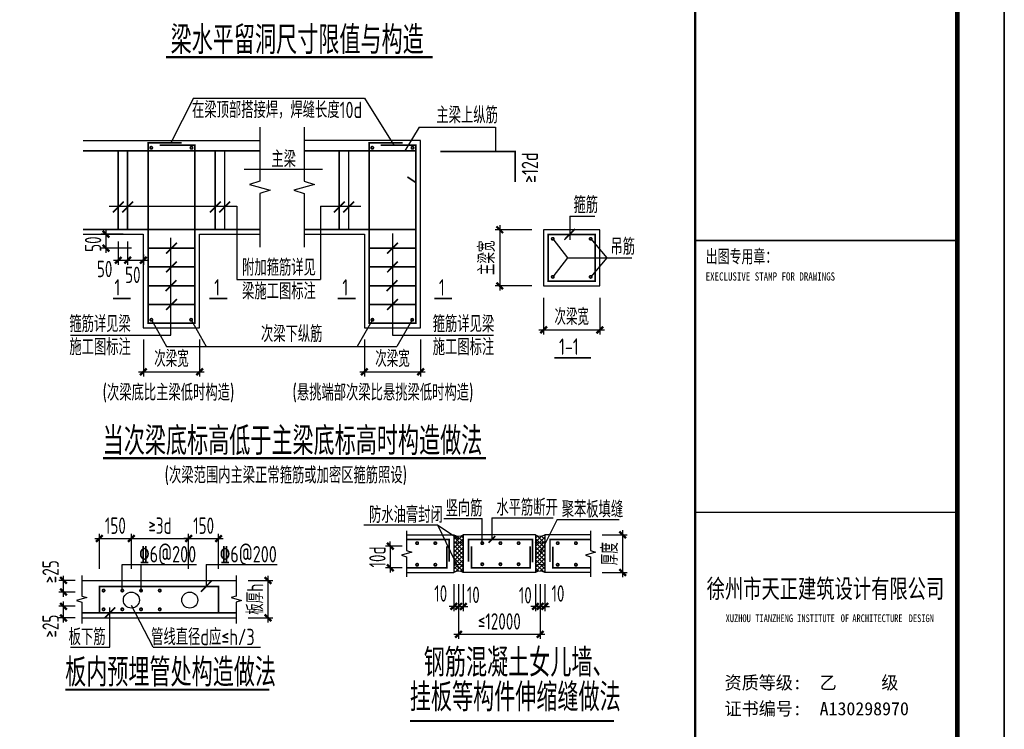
# Model space of a CAD drawing. Extents: x -302077 to 107904, y -9283 to 295706.
# Tile 48 of 256: x -188020 to -167008, y 69285 to 84425. Entities that reach past the tile are written whole.
import ezdxf
from ezdxf.enums import TextEntityAlignment as Align

# ---------------------------------------------------------------- set-up
doc = ezdxf.new("R2010")
doc.units = 0
doc.header["$LTSCALE"] = 500
doc.header["$MEASUREMENT"] = 0
doc.layers.get('0').update_dxf_attribs({"linetype": 'CONTINUOUS'})
doc.layers.get('Defpoints').update_dxf_attribs({"linetype": 'CONTINUOUS'})
doc.layers.add('DIM', color=3, linetype='CONTINUOUS', lineweight=0)
for name, color, linetype in [('PUB_TITLE', 4, 'CONTINUOUS'), ('SHEET_TEXT', 3, 'CONTINUOUS'), ('TEXT', 7, 'CONTINUOUS'), ('TK', 7, 'CONTINUOUS'), ('WY-0-文字', 7, 'CONTINUOUS'), ('WY-0-钢筋', 1, 'CONTINUOUS'), ('wy-6大样-填充', 8, 'CONTINUOUS'), ('WY-6大样-轮廓线', 111, 'CONTINUOUS')]:
    doc.layers.add(name, color=color, linetype=linetype)
doc.styles.add('-宋体', font='txt', dxfattribs={"width": 0.8})
doc.styles.add('ASHADE', font='tssdeng.shx', dxfattribs={"width": 0.9, "height": 0.2, "bigfont": 'hztxt.shx'})
doc.styles.add('TKHZ1', font='txt', dxfattribs={"width": 0.8})
doc.styles.add('TSSD_Dimension', font='tssdeng.shx', dxfattribs={"width": 0.7, "bigfont": 'hztxt.shx'})
doc.styles.add('TSSD_Norm', font='tssdeng.shx', dxfattribs={"bigfont": 'hztxt.shx'})
doc.styles.add('黑体', font='simhei.ttf', dxfattribs={"width": 0.7, "height": 300})
doc.dimstyles.new('TSSD_100_100', dxfattribs={"dimtxt": 350, "dimasz": 100, "dimexe": 100, "dimexo": 250, "dimgap": 100, "dimtad": 1, "dimdec": 0, "dimzin": 0, "dimdsep": 46, "dimtxsty": 'TSSD_Dimension', "dimblk": 'ARCHTICK', "dimblk1": 'ARCHTICK', "dimblk2": 'ARCHTICK', "dimcen": 0, "dimdle": 100, "dimclrt": 7, "dimadec": 0, "dimazin": 0, "dimtfac": 1, "dimtdec": 0, "dimtix": 1, "dimtmove": 2, "dimatfit": 3, "dimfxl": 1, "dimtolj": 1, "dimtzin": 0, "dimarcsym": 0})
pattern_1 = [(45, (1051212.42, 94823.52), (-44.9012806, 44.9012806), []), (135, (1051212.42, 94823.52), (-44.9012806, -44.9012806), [])]

# ---------------------------------------------------------------- blocks, each defined once
blk = doc.blocks.new('_ArchTick')
at = {"color": 0, "linetype": 'ByBlock', "const_width": 0.5}
blk.add_lwpolyline([(-0.71, -0.71), (0.71, 0.71)], dxfattribs=at)
blk = doc.blocks.new('*D681')
at = {"layer": 'Defpoints', "color": 0}
for p in [(-175839, 73432), (-175839, 72632), (-175153, 72632)]:
    blk.add_point(p, dxfattribs=at)
at = {"layer": 'DIM', "color": 0, "lineweight": -2}
for p, q in [((-175589, 73432), (-175053, 73432)), ((-175153, 73532), (-175153, 72532)), ((-175589, 72632), (-175053, 72632))]:
    blk.add_line(p, q, dxfattribs=at)
at = {"layer": 'DIM', "color": 0, "lineweight": -2, "xscale": 100, "yscale": 100, "zscale": 100}
for p, rotation in [((-175153, 73432), 90), ((-175153, 72632), 270)]:
    blk.add_blockref('_ArchTick', p, dxfattribs=dict(at, rotation=rotation))
at = {"layer": 'DIM', "color": 7, "insert": (-175428, 73032), "char_height": 350, "attachment_point": 5, "rotation": 90, "style": 'TSSD_Dimension'}
blk.add_mtext('\\A1;厚度', dxfattribs=at)
blk = doc.blocks.new('*D682')
at = {"layer": 'Defpoints', "color": 0}
for p in [(-179609, 73191), (-180111, 72732), (-179609, 72732)]:
    blk.add_point(p, dxfattribs=at)
at = {"layer": 'DIM', "color": 0, "lineweight": -2}
for p, q in [((-179859, 73191), (-180211, 73191)), ((-180111, 73191), (-180111, 73291)), ((-180111, 73191), (-180111, 72732)), ((-179859, 72732), (-180211, 72732)), ((-180111, 72732), (-180111, 72632))]:
    blk.add_line(p, q, dxfattribs=at)
at = {"layer": 'DIM', "color": 0, "lineweight": -2, "xscale": 100, "yscale": 100, "zscale": 100}
for p, rotation in [((-180111, 73191), 270), ((-180111, 72732), 90)]:
    blk.add_blockref('_ArchTick', p, dxfattribs=dict(at, rotation=rotation))
at = {"layer": 'DIM', "color": 7, "insert": (-180386, 72962), "char_height": 350, "attachment_point": 5, "rotation": 90, "style": 'TSSD_Dimension'}
blk.add_mtext('\\A1;10d', dxfattribs=at)
blk = doc.blocks.new('*D683')
at = {"layer": 'Defpoints', "color": 0}
for p in [(-177015, 72632), (-176915, 72632), (-176915, 71908)]:
    blk.add_point(p, dxfattribs=at)
at = {"layer": 'DIM', "color": 0, "lineweight": -2}
for p, q in [((-177015, 72382), (-177015, 71808)), ((-176915, 72382), (-176915, 71808)), ((-177015, 71908), (-177115, 71908)), ((-177015, 71908), (-176915, 71908)), ((-176915, 71908), (-176815, 71908))]:
    blk.add_line(p, q, dxfattribs=at)
at = {"layer": 'DIM', "color": 0, "lineweight": -2, "xscale": 100, "yscale": 100, "zscale": 100}
blk.add_blockref('_ArchTick', (-177015, 71908), dxfattribs=at)
at = {"layer": 'DIM', "color": 0, "lineweight": -2, "xscale": 100, "yscale": 100, "zscale": 100, "rotation": 180}
blk.add_blockref('_ArchTick', (-176915, 71908), dxfattribs=at)
at = {"layer": 'DIM', "color": 7, "insert": (-177230, 72144), "char_height": 350, "attachment_point": 5, "style": 'TSSD_Dimension'}
blk.add_mtext('\\A1;10', dxfattribs=at)
blk = doc.blocks.new('*D684')
at = {"layer": 'Defpoints', "color": 0}
for p in [(-178753, 72632), (-178653, 72632), (-178653, 71908)]:
    blk.add_point(p, dxfattribs=at)
at = {"layer": 'DIM', "color": 0, "lineweight": -2}
for p, q in [((-178753, 72382), (-178753, 71808)), ((-178653, 72382), (-178653, 71808)), ((-178753, 71908), (-178853, 71908)), ((-178753, 71908), (-178653, 71908)), ((-178653, 71908), (-178553, 71908))]:
    blk.add_line(p, q, dxfattribs=at)
at = {"layer": 'DIM', "color": 0, "lineweight": -2, "xscale": 100, "yscale": 100, "zscale": 100}
blk.add_blockref('_ArchTick', (-178753, 71908), dxfattribs=at)
at = {"layer": 'DIM', "color": 0, "lineweight": -2, "xscale": 100, "yscale": 100, "zscale": 100, "rotation": 180}
blk.add_blockref('_ArchTick', (-178653, 71908), dxfattribs=at)
at = {"layer": 'DIM', "color": 7, "insert": (-179035, 72183), "char_height": 350, "attachment_point": 5, "style": 'TSSD_Dimension'}
blk.add_mtext('\\A1;10', dxfattribs=at)
blk = doc.blocks.new('*D685')
at = {"layer": 'Defpoints', "color": 0}
for p in [(-176915, 72632), (-176815, 72632), (-176815, 71908)]:
    blk.add_point(p, dxfattribs=at)
at = {"layer": 'DIM', "color": 0, "lineweight": -2}
for p, q in [((-176915, 72382), (-176915, 71808)), ((-176815, 72382), (-176815, 71808)), ((-176915, 71908), (-177015, 71908)), ((-176915, 71908), (-176815, 71908)), ((-176815, 71908), (-176715, 71908))]:
    blk.add_line(p, q, dxfattribs=at)
at = {"layer": 'DIM', "color": 0, "lineweight": -2, "xscale": 100, "yscale": 100, "zscale": 100}
blk.add_blockref('_ArchTick', (-176915, 71908), dxfattribs=at)
at = {"layer": 'DIM', "color": 0, "lineweight": -2, "xscale": 100, "yscale": 100, "zscale": 100, "rotation": 180}
blk.add_blockref('_ArchTick', (-176815, 71908), dxfattribs=at)
at = {"layer": 'DIM', "color": 7, "insert": (-176533, 72183), "char_height": 350, "attachment_point": 5, "style": 'TSSD_Dimension'}
blk.add_mtext('\\A1;10', dxfattribs=at)
blk = doc.blocks.new('*D686')
at = {"layer": 'Defpoints', "color": 0}
for p in [(-178653, 72477), (-176915, 72477), (-176915, 71312)]:
    blk.add_point(p, dxfattribs=at)
at = {"layer": 'DIM', "color": 0, "lineweight": -2}
for p, q in [((-178653, 72227), (-178653, 71212)), ((-176915, 72227), (-176915, 71212)), ((-178753, 71312), (-176815, 71312))]:
    blk.add_line(p, q, dxfattribs=at)
at = {"layer": 'DIM', "color": 0, "lineweight": -2, "xscale": 100, "yscale": 100, "zscale": 100, "rotation": 180}
blk.add_blockref('_ArchTick', (-178653, 71312), dxfattribs=at)
at = {"layer": 'DIM', "color": 0, "lineweight": -2, "xscale": 100, "yscale": 100, "zscale": 100}
blk.add_blockref('_ArchTick', (-176915, 71312), dxfattribs=at)
at = {"layer": 'DIM', "color": 7, "insert": (-177784, 71587), "char_height": 350, "attachment_point": 5, "style": 'TSSD_Dimension'}
blk.add_mtext('\\A1;≤12000', dxfattribs=at)
blk = doc.blocks.new('*D687')
at = {"layer": 'Defpoints', "color": 0}
for p in [(-178653, 72632), (-178553, 72632), (-178553, 71908)]:
    blk.add_point(p, dxfattribs=at)
at = {"layer": 'DIM', "color": 0, "lineweight": -2}
for p, q in [((-178653, 72382), (-178653, 71808)), ((-178553, 72382), (-178553, 71808)), ((-178653, 71908), (-178753, 71908)), ((-178653, 71908), (-178553, 71908)), ((-178553, 71908), (-178453, 71908))]:
    blk.add_line(p, q, dxfattribs=at)
at = {"layer": 'DIM', "color": 0, "lineweight": -2, "xscale": 100, "yscale": 100, "zscale": 100}
blk.add_blockref('_ArchTick', (-178653, 71908), dxfattribs=at)
at = {"layer": 'DIM', "color": 0, "lineweight": -2, "xscale": 100, "yscale": 100, "zscale": 100, "rotation": 180}
blk.add_blockref('_ArchTick', (-178553, 71908), dxfattribs=at)
at = {"layer": 'DIM', "color": 7, "insert": (-178340, 72154), "char_height": 350, "attachment_point": 5, "style": 'TSSD_Dimension'}
blk.add_mtext('\\A1;10', dxfattribs=at)
blk = doc.blocks.new('*D688')
at = {"layer": 'Defpoints', "color": 0}
for p in [(-187085, 71910), (-186588, 71910), (-186588, 71661)]:
    blk.add_point(p, dxfattribs=at)
at = {"layer": 'DIM', "color": 0, "lineweight": -2}
for p, q in [((-186838, 71910), (-187185, 71910)), ((-187085, 71561), (-187085, 72010)), ((-186838, 71661), (-187185, 71661))]:
    blk.add_line(p, q, dxfattribs=at)
at = {"layer": 'DIM', "color": 0, "lineweight": -2, "xscale": 100, "yscale": 100, "zscale": 100}
for p, rotation in [((-187085, 71910), 90), ((-187085, 71661), 270)]:
    blk.add_blockref('_ArchTick', p, dxfattribs=dict(at, rotation=rotation))
at = {"layer": 'DIM', "color": 7, "insert": (-187360, 71487), "char_height": 350, "attachment_point": 5, "rotation": 90, "style": 'TSSD_Dimension'}
blk.add_mtext('\\A1;\x9325', dxfattribs=at)
blk = doc.blocks.new('*D689')
at = {"layer": 'Defpoints', "color": 0}
for p in [(-187085, 72461), (-186588, 72461), (-186588, 72212)]:
    blk.add_point(p, dxfattribs=at)
at = {"layer": 'DIM', "color": 0, "lineweight": -2}
for p, q in [((-187085, 72112), (-187085, 72561)), ((-186838, 72461), (-187185, 72461)), ((-186838, 72212), (-187185, 72212))]:
    blk.add_line(p, q, dxfattribs=at)
at = {"layer": 'DIM', "color": 0, "lineweight": -2, "xscale": 100, "yscale": 100, "zscale": 100}
for p, rotation in [((-187085, 72461), 90), ((-187085, 72212), 270)]:
    blk.add_blockref('_ArchTick', p, dxfattribs=dict(at, rotation=rotation))
at = {"layer": 'DIM', "color": 7, "insert": (-187360, 72647), "char_height": 350, "attachment_point": 5, "rotation": 90, "style": 'TSSD_Dimension'}
blk.add_mtext('\\A1;\x9325', dxfattribs=at)
blk = doc.blocks.new('*D690')
at = {"layer": 'Defpoints', "color": 0}
for p in [(-183776, 73355), (-184414, 72461), (-183776, 72461)]:
    blk.add_point(p, dxfattribs=at)
at = {"layer": 'DIM', "color": 0, "lineweight": -2}
for p, q in [((-184414, 73355), (-184514, 73355)), ((-184414, 72711), (-184414, 73455)), ((-184414, 73355), (-183776, 73355)), ((-183776, 72711), (-183776, 73455)), ((-183776, 73355), (-183676, 73355))]:
    blk.add_line(p, q, dxfattribs=at)
at = {"layer": 'DIM', "color": 0, "lineweight": -2, "xscale": 100, "yscale": 100, "zscale": 100}
blk.add_blockref('_ArchTick', (-184414, 73355), dxfattribs=at)
at = {"layer": 'DIM', "color": 0, "lineweight": -2, "xscale": 100, "yscale": 100, "zscale": 100, "rotation": 180}
blk.add_blockref('_ArchTick', (-183776, 73355), dxfattribs=at)
at = {"layer": 'DIM', "color": 7, "insert": (-184095, 73630), "char_height": 350, "attachment_point": 5, "style": 'TSSD_Dimension'}
blk.add_mtext('\\A1;150', dxfattribs=at)
blk = doc.blocks.new('*D691')
at = {"layer": 'Defpoints', "color": 0}
for p in [(-184414, 73355), (-185637, 72461), (-184414, 72461)]:
    blk.add_point(p, dxfattribs=at)
at = {"layer": 'DIM', "color": 0, "lineweight": -2}
for p, q in [((-185737, 73355), (-184314, 73355)), ((-185637, 72711), (-185637, 73455)), ((-184414, 72711), (-184414, 73455))]:
    blk.add_line(p, q, dxfattribs=at)
at = {"layer": 'DIM', "color": 0, "lineweight": -2, "xscale": 100, "yscale": 100, "zscale": 100, "rotation": 180}
blk.add_blockref('_ArchTick', (-185637, 73355), dxfattribs=at)
at = {"layer": 'DIM', "color": 0, "lineweight": -2, "xscale": 100, "yscale": 100, "zscale": 100}
blk.add_blockref('_ArchTick', (-184414, 73355), dxfattribs=at)
at = {"layer": 'DIM', "color": 7, "insert": (-185026, 73630), "char_height": 350, "attachment_point": 5, "style": 'TSSD_Dimension'}
blk.add_mtext('\\A1;\x933d', dxfattribs=at)
blk = doc.blocks.new('*D692')
at = {"layer": 'Defpoints', "color": 0}
for p in [(-185637, 73355), (-186319, 72461), (-185637, 72461)]:
    blk.add_point(p, dxfattribs=at)
at = {"layer": 'DIM', "color": 0, "lineweight": -2}
for p, q in [((-186419, 73355), (-185537, 73355)), ((-186319, 72711), (-186319, 73455)), ((-185637, 72711), (-185637, 73455))]:
    blk.add_line(p, q, dxfattribs=at)
at = {"layer": 'DIM', "color": 0, "lineweight": -2, "xscale": 100, "yscale": 100, "zscale": 100, "rotation": 180}
blk.add_blockref('_ArchTick', (-186319, 73355), dxfattribs=at)
at = {"layer": 'DIM', "color": 0, "lineweight": -2, "xscale": 100, "yscale": 100, "zscale": 100}
blk.add_blockref('_ArchTick', (-185637, 73355), dxfattribs=at)
at = {"layer": 'DIM', "color": 7, "insert": (-185978, 73630), "char_height": 350, "attachment_point": 5, "style": 'TSSD_Dimension'}
blk.add_mtext('\\A1;150', dxfattribs=at)
blk = doc.blocks.new('*D693')
at = {"layer": 'Defpoints', "color": 0}
for p in [(-183397, 72461), (-183397, 71661), (-182721, 71661)]:
    blk.add_point(p, dxfattribs=at)
at = {"layer": 'DIM', "color": 0, "lineweight": -2}
for p, q in [((-182721, 72561), (-182721, 71561)), ((-183147, 72461), (-182621, 72461)), ((-183147, 71661), (-182621, 71661))]:
    blk.add_line(p, q, dxfattribs=at)
at = {"layer": 'DIM', "color": 0, "lineweight": -2, "xscale": 100, "yscale": 100, "zscale": 100}
for p, rotation in [((-182721, 72461), 90), ((-182721, 71661), 270)]:
    blk.add_blockref('_ArchTick', p, dxfattribs=dict(at, rotation=rotation))
at = {"layer": 'DIM', "color": 7, "insert": (-182996, 72061), "char_height": 350, "attachment_point": 5, "rotation": 90, "style": 'TSSD_Dimension'}
blk.add_mtext('\\A1;板厚h', dxfattribs=at)
blk = doc.blocks.new('*D656')
at = {"layer": 'Defpoints', "color": 0}
for p in [(-176839, 79944), (-177776, 78744), (-176839, 78744)]:
    blk.add_point(p, dxfattribs=at)
at = {"layer": 'DIM', "color": 0, "lineweight": -2}
for p, q in [((-177089, 79944), (-177876, 79944)), ((-177776, 80044), (-177776, 78644)), ((-177089, 78744), (-177876, 78744))]:
    blk.add_line(p, q, dxfattribs=at)
at = {"layer": 'DIM', "color": 0, "lineweight": -2, "xscale": 100, "yscale": 100, "zscale": 100}
for p, rotation in [((-177776, 79944), 90), ((-177776, 78744), 270)]:
    blk.add_blockref('_ArchTick', p, dxfattribs=dict(at, rotation=rotation))
at = {"layer": 'DIM', "color": 7, "insert": (-178051, 79344), "char_height": 350, "attachment_point": 5, "rotation": 90, "style": 'TSSD_Dimension'}
blk.add_mtext('\\A1;主梁宽', dxfattribs=at)
blk = doc.blocks.new('*D657')
at = {"layer": 'Defpoints', "color": 0}
for p in [(-176839, 78744), (-175639, 78744), (-175639, 77807)]:
    blk.add_point(p, dxfattribs=at)
at = {"layer": 'DIM', "color": 0, "lineweight": -2}
for p, q in [((-176839, 78494), (-176839, 77707)), ((-175639, 78494), (-175639, 77707)), ((-176939, 77807), (-175539, 77807))]:
    blk.add_line(p, q, dxfattribs=at)
at = {"layer": 'DIM', "color": 0, "lineweight": -2, "xscale": 100, "yscale": 100, "zscale": 100, "rotation": 180}
blk.add_blockref('_ArchTick', (-176839, 77807), dxfattribs=at)
at = {"layer": 'DIM', "color": 0, "lineweight": -2, "xscale": 100, "yscale": 100, "zscale": 100}
blk.add_blockref('_ArchTick', (-175639, 77807), dxfattribs=at)
at = {"layer": 'DIM', "color": 7, "insert": (-176239, 78082), "char_height": 350, "attachment_point": 5, "style": 'TSSD_Dimension'}
blk.add_mtext('\\A1;次梁宽', dxfattribs=at)
blk = doc.blocks.new('*D658')
at = {"layer": 'Defpoints', "color": 0}
for p in [(-186178, 79850), (-185560, 79850), (-185381, 79550)]:
    blk.add_point(p, dxfattribs=at)
at = {"layer": 'DIM', "color": 0, "lineweight": -2}
for p, q in [((-185810, 79850), (-186278, 79850)), ((-186178, 79450), (-186178, 79950)), ((-185631, 79550), (-186278, 79550))]:
    blk.add_line(p, q, dxfattribs=at)
at = {"layer": 'DIM', "color": 0, "lineweight": -2, "xscale": 100, "yscale": 100, "zscale": 100}
for p, rotation in [((-186178, 79850), 90), ((-186178, 79550), 270)]:
    blk.add_blockref('_ArchTick', p, dxfattribs=dict(at, rotation=rotation))
at = {"layer": 'DIM', "color": 7, "insert": (-186453, 79636), "char_height": 350, "attachment_point": 5, "rotation": 90, "style": 'TSSD_Dimension'}
blk.add_mtext('\\A1;50', dxfattribs=at)
blk = doc.blocks.new('*D659')
at = {"layer": 'Defpoints', "color": 0}
for p in [(-185717, 79946), (-185381, 79663), (-185381, 79293)]:
    blk.add_point(p, dxfattribs=at)
at = {"layer": 'DIM', "color": 0, "lineweight": -2}
for p, q in [((-185717, 79696), (-185717, 79193)), ((-185817, 79293), (-185281, 79293)), ((-185381, 79413), (-185381, 79193))]:
    blk.add_line(p, q, dxfattribs=at)
at = {"layer": 'DIM', "color": 0, "lineweight": -2, "xscale": 100, "yscale": 100, "zscale": 100, "rotation": 180}
blk.add_blockref('_ArchTick', (-185717, 79293), dxfattribs=at)
at = {"layer": 'DIM', "color": 0, "lineweight": -2, "xscale": 100, "yscale": 100, "zscale": 100}
blk.add_blockref('_ArchTick', (-185381, 79293), dxfattribs=at)
at = {"layer": 'DIM', "color": 7, "insert": (-185606, 78981), "char_height": 350, "attachment_point": 5, "style": 'TSSD_Dimension'}
blk.add_mtext('\\A1;50', dxfattribs=at)
blk = doc.blocks.new('*D660')
at = {"layer": 'Defpoints', "color": 0}
for p in [(-185917, 79946), (-185717, 79946), (-185717, 79293)]:
    blk.add_point(p, dxfattribs=at)
at = {"layer": 'DIM', "color": 0, "lineweight": -2}
for p, q in [((-185917, 79696), (-185917, 79193)), ((-185717, 79696), (-185717, 79193)), ((-186017, 79293), (-185617, 79293))]:
    blk.add_line(p, q, dxfattribs=at)
at = {"layer": 'DIM', "color": 0, "lineweight": -2, "xscale": 100, "yscale": 100, "zscale": 100, "rotation": 180}
blk.add_blockref('_ArchTick', (-185917, 79293), dxfattribs=at)
at = {"layer": 'DIM', "color": 0, "lineweight": -2, "xscale": 100, "yscale": 100, "zscale": 100}
blk.add_blockref('_ArchTick', (-185717, 79293), dxfattribs=at)
at = {"layer": 'DIM', "color": 7, "insert": (-186207, 79106), "char_height": 350, "attachment_point": 5, "style": 'TSSD_Dimension'}
blk.add_mtext('\\A1;50', dxfattribs=at)
blk = doc.blocks.new('*D661')
at = {"layer": 'Defpoints', "color": 0}
for p in [(-180664, 77850), (-179464, 77850), (-179464, 76913)]:
    blk.add_point(p, dxfattribs=at)
at = {"layer": 'DIM', "color": 0, "lineweight": -2}
for p, q in [((-180664, 77600), (-180664, 76813)), ((-179464, 77600), (-179464, 76813)), ((-180764, 76913), (-179364, 76913))]:
    blk.add_line(p, q, dxfattribs=at)
at = {"layer": 'DIM', "color": 0, "lineweight": -2, "xscale": 100, "yscale": 100, "zscale": 100, "rotation": 180}
blk.add_blockref('_ArchTick', (-180664, 76913), dxfattribs=at)
at = {"layer": 'DIM', "color": 0, "lineweight": -2, "xscale": 100, "yscale": 100, "zscale": 100}
blk.add_blockref('_ArchTick', (-179464, 76913), dxfattribs=at)
at = {"layer": 'DIM', "color": 7, "insert": (-180064, 77188), "char_height": 350, "attachment_point": 5, "style": 'TSSD_Dimension'}
blk.add_mtext('\\A1;次梁宽', dxfattribs=at)
blk = doc.blocks.new('*D662')
at = {"layer": 'Defpoints', "color": 0}
for p in [(-185381, 77850), (-184181, 77850), (-184181, 76913)]:
    blk.add_point(p, dxfattribs=at)
at = {"layer": 'DIM', "color": 0, "lineweight": -2}
for p, q in [((-185381, 77600), (-185381, 76813)), ((-184181, 77600), (-184181, 76813)), ((-185481, 76913), (-184081, 76913))]:
    blk.add_line(p, q, dxfattribs=at)
at = {"layer": 'DIM', "color": 0, "lineweight": -2, "xscale": 100, "yscale": 100, "zscale": 100, "rotation": 180}
blk.add_blockref('_ArchTick', (-185381, 76913), dxfattribs=at)
at = {"layer": 'DIM', "color": 0, "lineweight": -2, "xscale": 100, "yscale": 100, "zscale": 100}
blk.add_blockref('_ArchTick', (-184181, 76913), dxfattribs=at)
at = {"layer": 'DIM', "color": 7, "insert": (-184781, 77188), "char_height": 350, "attachment_point": 5, "style": 'TSSD_Dimension'}
blk.add_mtext('\\A1;次梁宽', dxfattribs=at)
blk = doc.blocks.new('wrtgtg')
at = {"color": 4}
blk.add_line((7804, -4841), (7804, 52559), dxfattribs=at)
at = {"layer": 'PUB_TITLE'}
for p, q in [((8804, 53559), (8804, -5841)), ((7804, -4841), (7804, 52559))]:
    blk.add_line(p, q, dxfattribs=at)
blk.add_lwpolyline([(-75296, -5841), (8804, -5841), (8804, 53559), (-75296, 53559)], close=True, dxfattribs=at)
at = {"layer": 'PUB_TITLE', "const_width": 100}
blk.add_lwpolyline([(-72796, -4841), (7804, -4841), (7804, 52559), (-72796, 52559)], close=True, dxfattribs=at)
at = {"layer": 'PUB_TITLE'}
for points, const_width in [([(2204, -4841), (2204, 52559)], 50), ([(2204, 21759), (7804, 21759)], 29.7), ([(2204, 15959), (7804, 15959)], 29.7)]:
    blk.add_lwpolyline(points, dxfattribs=dict(at, const_width=const_width))
at = {"style": '黑体', "width": 0.8}
for s, height, p in [('XUZHOU', 164.3, (2858, 13617)), ('TIANZHENG', 164.3, (3491, 13617)), ('INSTITUTE', 164.3, (4385, 13617)), ('OF', 164.3, (5314, 13617)), ('ARCHITECTURE', 164.29, (5561, 13617)), ('DESIGN', 164.3, (6764, 13617))]:
    blk.add_text(s, height=height, dxfattribs=at).set_placement(p)
at = {"layer": 'SHEET_TEXT', "style": '-宋体', "width": 0.75}
blk.add_text('徐州市天正建筑设计有限公司', height=400, dxfattribs=at).set_placement((4987, 14131), align=Align.CENTER)
at = {"layer": 'TK', "style": 'TKHZ1'}
for s, height, width, p in [('出图专用章：', 280, 0.7, (2431, 21279)), ('EXECLUSIVE STAMP FOR DRAWINGS', 175, 0.8, (2431, 20904))]:
    blk.add_text(s, height=height, dxfattribs=dict(at, width=width)).set_placement(p)
at = {"layer": 'TK', "style": '-宋体'}
for s, p in [('资质等级:  乙     级', (2836, 12185)), ('证书编号:  A130298970', (2836, 11630))]:
    blk.add_text(s, height=280, dxfattribs=at).set_placement(p)

msp = doc.modelspace()

# ---------------------------------------------------------------- hatches: boundary and pattern name
at = {"layer": 'wy-6大样-填充'}
h = msp.add_hatch(dxfattribs=at)
h.set_pattern_fill('ANSI37', color=256, scale=20, style=0)
h.set_pattern_definition(pattern_1)
h.paths.add_polyline_path([(-178552.582, 73432.093, -0.255749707), (-178752.582, 73432.093), (-178752.582, 73290.018, 0.255749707), (-178552.582, 73290.018)])
h = msp.add_hatch(dxfattribs=at)
h.set_pattern_fill('ANSI37', color=256, scale=20, style=0)
h.set_pattern_definition(pattern_1)
h.paths.add_polyline_path([(-176815.489, 73432.093, -0.255749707), (-177015.489, 73432.093), (-177015.489, 73290.018, 0.255749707), (-176815.489, 73290.018)])
h = msp.add_hatch(dxfattribs=at)
h.set_pattern_fill('ANSI37', color=256, scale=20, style=0)
h.set_pattern_definition(pattern_1)
h.paths.add_polyline_path([(-178552.582, 73290.018, -0.255749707), (-178752.582, 73290.018), (-178752.582, 72774.168, -0.255749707), (-178552.582, 72774.168)])
h = msp.add_hatch(dxfattribs=at)
h.set_pattern_fill('ANSI37', color=256, scale=20, style=0)
h.set_pattern_definition(pattern_1)
h.paths.add_polyline_path([(-176815.489, 73290.018, -0.255749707), (-177015.489, 73290.018), (-177015.489, 72774.168, -0.255749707), (-176815.489, 72774.168)])
h = msp.add_hatch(dxfattribs=at)
h.set_pattern_fill('ANSI37', color=256, scale=20, style=0)
h.set_pattern_definition(pattern_1)
h.paths.add_polyline_path([(-178552.582, 72774.168, 0.255749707), (-178752.582, 72774.168), (-178752.582, 72632.093, -0.255749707), (-178552.582, 72632.093)])
h = msp.add_hatch(dxfattribs=at)
h.set_pattern_fill('ANSI37', color=256, scale=20, style=0)
h.set_pattern_definition(pattern_1)
h.paths.add_polyline_path([(-176815.489, 72774.168, 0.255749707), (-177015.489, 72774.168), (-177015.489, 72632.093, -0.255749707), (-176815.489, 72632.093)])

# ---------------------------------------------------------------- linework, layer by layer
at = {"layer": 'WY-0-文字'}
for p, q in [((-184310.372, 82750.023), (-184793.372, 81798.523)), ((-184310.372, 82750.023), (-180662.872, 82750.023)), ((-180662.872, 82750.023), (-180037.372, 81748.023)), ((-179494.372, 82132.023), (-179802.372, 81627.523)), ((-179494.372, 82132.023), (-177868.372, 82132.023)), ((-177868.372, 82132.023), (-177868.372, 81614.023)), ((-183228.372, 81237.523), (-181560.872, 81237.523)), ((-186112.872, 80448.523), (-183388.872, 80448.523)), ((-183388.872, 80448.523), (-183388.872, 78882.023)), ((-181600.872, 80448.523), (-180741.372, 80448.523)), ((-181600.872, 80448.523), (-181600.872, 78882.023)), ((-176282.326, 80233.718), (-176282.326, 79730.218)), ((-176282.326, 80233.718), (-175742.826, 80233.718)), ((-180063.872, 79863.523), (-180063.872, 77693.523)), ((-184791.372, 77693.523), (-184791.372, 79771.023)), ((-176643.826, 79749.218), (-176332.681, 79343.718)), ((-175834.826, 79749.218), (-175491.181, 79343.718)), ((-176332.681, 79343.718), (-176643.826, 78938.218)), ((-176332.681, 79343.718), (-174953.826, 79343.718)), ((-175491.181, 79343.718), (-175834.826, 78938.218)), ((-183388.872, 78882.023), (-181600.872, 78882.023)), ((-185210.372, 78022.023), (-184886.056, 77453.635)), ((-184361.372, 78022.023), (-184037.056, 77453.635)), ((-180492.872, 78022.023), (-180817.187, 77453.635)), ((-179643.872, 78022.023), (-179968.187, 77453.635)), ((-186933.372, 77693.523), (-184791.372, 77693.523)), ((-180063.872, 77693.523), (-177909.872, 77693.523)), ((-184886.056, 77453.635), (-179968.187, 77453.635)), ((-178967.082, 73783.668), (-178149.082, 73783.668)), ((-178149.082, 73256.518), (-178149.082, 73783.668)), ((-177944.582, 73799.593), (-177944.582, 73332.093)), ((-177944.582, 73799.593), (-176633.082, 73799.593)), ((-176549.489, 73760.093), (-176912.582, 73036.518)), ((-176549.489, 73760.093), (-175228.082, 73760.093)), ((-180673.989, 73645.593), (-179106.082, 73645.593)), ((-179106.082, 73645.593), (-178654.582, 72717.518)), ((-179106.082, 73645.593), (-178646.582, 73343.518)), ((-185830.314, 72245.287), (-185830.314, 72802.287)), ((-185830.314, 72802.287), (-184249.814, 72802.287)), ((-185430.314, 72220.287), (-185430.314, 72802.287)), ((-184040.814, 72802.287), (-184040.814, 72334.787)), ((-184040.814, 72802.287), (-182528.814, 72802.287)), ((-186094.814, 71037.287), (-186094.814, 71884.287)), ((-185173.314, 71037.287), (-185636.814, 71926.787)), ((-186933.814, 71037.287), (-186094.814, 71037.287)), ((-185173.314, 71037.287), (-182883.355, 71037.287))]:
    msp.add_line(p, q, dxfattribs=at)
for points, const_width in [([(-184894.729, 83625.36), (-179206.989, 83625.36)], 45), ([(-186031.182, 80313.773), (-185802.561, 80544.273)], 35), ([(-185831.182, 80313.773), (-185602.561, 80544.273)], 35), ([(-183960.182, 80313.773), (-183731.561, 80544.273)], 35), ([(-183760.182, 80313.773), (-183531.561, 80544.273)], 35), ([(-181313.682, 80313.773), (-181085.061, 80544.273)], 35), ([(-181113.682, 80313.773), (-180885.061, 80544.273)], 35), ([(-176396.636, 79728.468), (-176168.015, 79958.968)], 35), ([(-184895.682, 79434.273), (-184667.061, 79664.773)], 35), ([(-180178.182, 79434.273), (-179949.561, 79664.773)], 35), ([(-184895.682, 79034.273), (-184667.061, 79264.773)], 35), ([(-180178.182, 79034.273), (-179949.561, 79264.773)], 35), ([(-184905.682, 78634.273), (-184677.061, 78864.773)], 35), ([(-180188.182, 78634.273), (-179959.561, 78864.773)], 35), ([(-186031.872, 78474.523), (-185649.372, 78474.523)], 35), ([(-184895.682, 78234.273), (-184667.061, 78464.773)], 35), ([(-183970.872, 78474.523), (-183588.372, 78474.523)], 35), ([(-181235.372, 78474.523), (-180852.872, 78474.523)], 35), ([(-180178.182, 78234.273), (-179949.561, 78464.773)], 35), ([(-179174.372, 78474.523), (-178791.872, 78474.523)], 35), ([(-176611.826, 77210.218), (-175829.326, 77210.218)], 35), ([(-186242.372, 75071.023), (-178066.88, 75071.023)], 45), ([(-178010.869, 73265.261), (-177872.143, 73405.127)], 35), ([(-184155.124, 72219.537), (-183926.503, 72450.037)], 35), ([(-186209.124, 71656.246), (-185980.503, 71886.746)], 35), ([(-187044.813, 70132.287), (-182691.267, 70132.287)], 45), ([(-179688.582, 69464.018), (-175335.036, 69464.018)], 45)]:
    msp.add_lwpolyline(points, dxfattribs=dict(at, const_width=const_width))
at = {"layer": 'WY-0-钢筋', "const_width": 35}
for points in [[(-185033.872, 81748.023), (-184281.372, 81748.023), (-184281.372, 77949.523), (-185281.372, 77949.523), (-185281.372, 81798.523), (-184562.372, 81798.523)], [(-180316.372, 81748.023), (-179563.872, 81748.023), (-179563.872, 77949.523), (-180563.872, 77949.523), (-180563.872, 81798.523), (-179844.872, 81798.523)], [(-186665.97, 81627.523), (-182896.773, 81627.523)], [(-185916.872, 81627.523), (-185916.872, 79945.523)], [(-185716.872, 81627.523), (-185716.872, 79945.523)], [(-183845.872, 81627.523), (-183845.872, 79945.523)], [(-183645.872, 81627.523), (-183645.872, 79945.523)], [(-181948.47, 81627.523), (-179563.872, 81627.523)], [(-181199.372, 81627.523), (-181199.372, 79945.523)], [(-180999.372, 81627.523), (-180999.372, 79945.523)], [(-179046.372, 81614.023), (-177449.372, 81614.023), (-177449.372, 80962.023)], [(-179563.872, 80948.023), (-179745.917, 81070.54)], [(-186665.97, 79945.523), (-182896.773, 79945.523)], [(-181948.47, 79945.523), (-179563.872, 79945.523)], [(-184281.372, 79549.523), (-185281.372, 79549.523)], [(-179563.872, 79549.523), (-180563.872, 79549.523)], [(-184281.372, 79149.523), (-185281.372, 79149.523)], [(-179563.872, 79149.523), (-180563.872, 79149.523)], [(-184281.372, 78749.523), (-185281.372, 78749.523)], [(-179563.872, 78749.523), (-180563.872, 78749.523)], [(-184281.372, 78349.523), (-185281.372, 78349.523)], [(-179563.872, 78349.523), (-180563.872, 78349.523)], [(-179763.176, 73332.093), (-178852.082, 73332.093), (-178852.082, 72862.018)], [(-178440.176, 72858.518), (-178440.176, 73332.093), (-177074.582, 73332.093), (-177074.582, 72848.018)], [(-175838.895, 73332.093), (-176703.082, 73332.093), (-176703.082, 72852.518)], [(-178905.582, 73191.018), (-178905.582, 72732.093), (-179763.176, 72732.093)], [(-177128.082, 73188.018), (-177128.082, 72732.093), (-178378.176, 72732.093), (-178378.176, 73186.018)], [(-175838.895, 72732.093), (-176641.082, 72732.093), (-176641.082, 73182.018)], [(-186318.814, 71771.496), (-186318.814, 72334.787), (-183775.693, 72334.787), (-183775.693, 71771.496)], [(-186697.3, 71771.496), (-183397.206, 71771.496)]]:
    msp.add_lwpolyline(points, dxfattribs=at)
for points in [[(-185237.872, 81692.523, -1), (-185187.872, 81692.523)], [(-185187.872, 81692.523, -1), (-185237.872, 81692.523)], [(-184378.872, 81691.023, -1), (-184328.872, 81691.023)], [(-184328.872, 81691.023, -1), (-184378.872, 81691.023)], [(-180520.372, 81692.523, -1), (-180470.372, 81692.523)], [(-180470.372, 81692.523, -1), (-180520.372, 81692.523)], [(-179661.372, 81691.023, -1), (-179611.372, 81691.023)], [(-179611.372, 81691.023, -1), (-179661.372, 81691.023)], [(-176668.826, 79749.218, -1), (-176618.826, 79749.218)], [(-176618.826, 79749.218, -1), (-176668.826, 79749.218)], [(-175809.826, 79749.218, 1), (-175859.826, 79749.218)], [(-175859.826, 79749.218, 1), (-175809.826, 79749.218)], [(-176618.826, 78938.218, 1), (-176668.826, 78938.218)], [(-176668.826, 78938.218, 1), (-176618.826, 78938.218)], [(-175859.826, 78938.218, -1), (-175809.826, 78938.218)], [(-175809.826, 78938.218, -1), (-175859.826, 78938.218)], [(-185185.372, 78022.023, 1), (-185235.372, 78022.023)], [(-185235.372, 78022.023, 1), (-185185.372, 78022.023)], [(-184336.372, 78022.023, 1), (-184386.372, 78022.023)], [(-184386.372, 78022.023, 1), (-184336.372, 78022.023)], [(-180467.872, 78022.023, 1), (-180517.872, 78022.023)], [(-180517.872, 78022.023, 1), (-180467.872, 78022.023)], [(-179618.872, 78022.023, 1), (-179668.872, 78022.023)], [(-179668.872, 78022.023, 1), (-179618.872, 78022.023)], [(-179563.582, 73256.518, -1), (-179513.582, 73256.518)], [(-179513.582, 73256.518, -1), (-179563.582, 73256.518)], [(-179175.582, 73256.518, -1), (-179125.582, 73256.518)], [(-179125.582, 73256.518, -1), (-179175.582, 73256.518)], [(-178124.082, 73256.518, 1), (-178174.082, 73256.518)], [(-178174.082, 73256.518, 1), (-178124.082, 73256.518)], [(-177786.082, 73256.518, -1), (-177736.082, 73256.518)], [(-177736.082, 73256.518, -1), (-177786.082, 73256.518)], [(-177398.082, 73256.518, -1), (-177348.082, 73256.518)], [(-177348.082, 73256.518, -1), (-177398.082, 73256.518)], [(-176563.082, 73256.518, -1), (-176513.082, 73256.518)], [(-176513.082, 73256.518, -1), (-176563.082, 73256.518)], [(-176175.082, 73256.518, -1), (-176125.082, 73256.518)], [(-176125.082, 73256.518, -1), (-176175.082, 73256.518)], [(-179563.582, 72795.518, -1), (-179513.582, 72795.518)], [(-179513.582, 72795.518, -1), (-179563.582, 72795.518)], [(-179175.582, 72795.518, -1), (-179125.582, 72795.518)], [(-179125.582, 72795.518, -1), (-179175.582, 72795.518)], [(-178174.082, 72807.668, -1), (-178124.082, 72807.668)], [(-178124.082, 72807.668, -1), (-178174.082, 72807.668)], [(-177736.082, 72807.668, 1), (-177786.082, 72807.668)], [(-177786.082, 72807.668, 1), (-177736.082, 72807.668)], [(-177348.082, 72807.668, 1), (-177398.082, 72807.668)], [(-177398.082, 72807.668, 1), (-177348.082, 72807.668)], [(-176563.082, 72795.518, -1), (-176513.082, 72795.518)], [(-176513.082, 72795.518, -1), (-176563.082, 72795.518)], [(-176175.082, 72795.518, -1), (-176125.082, 72795.518)], [(-176125.082, 72795.518, -1), (-176175.082, 72795.518)], [(-186205.314, 72245.287, 1), (-186255.314, 72245.287)], [(-185805.314, 72245.287, 1), (-185855.314, 72245.287)], [(-185405.314, 72245.287, 1), (-185455.314, 72245.287)], [(-185005.314, 72245.287, 1), (-185055.314, 72245.287)], [(-186255.314, 72245.287, 1), (-186205.314, 72245.287)], [(-185855.314, 72245.287, 1), (-185805.314, 72245.287)], [(-185455.314, 72245.287, 1), (-185405.314, 72245.287)], [(-185055.314, 72245.287, 1), (-185005.314, 72245.287)], [(-186205.314, 71845.287, 1), (-186255.314, 71845.287)], [(-186255.314, 71845.287, 1), (-186205.314, 71845.287)], [(-185805.314, 71845.287, 1), (-185855.314, 71845.287)], [(-185855.314, 71845.287, 1), (-185805.314, 71845.287)], [(-185405.314, 71845.287, 1), (-185455.314, 71845.287)], [(-185455.314, 71845.287, 1), (-185405.314, 71845.287)], [(-185005.314, 71845.287, 1), (-185055.314, 71845.287)], [(-185055.314, 71845.287, 1), (-185005.314, 71845.287)]]:
    msp.add_lwpolyline(points, format="xyb", dxfattribs=at)
msp.add_lwpolyline([(-175739.326, 79843.718), (-175739.326, 78843.718), (-176739.326, 78843.718), (-176739.326, 79843.718), (-175739.326, 79843.718)], close=True, dxfattribs=at)
at = {"layer": 'WY-6大样-轮廓线'}
for p, q in [((-186665.97, 81849.523), (-182896.773, 81849.523)), ((-186665.97, 79849.523), (-185381.372, 79849.523)), ((-184181.372, 79849.523), (-182896.773, 79849.523)), ((-181948.47, 79849.523), (-180663.872, 79849.523)), ((-179763.176, 73432.093), (-178752.582, 73432.093)), ((-178752.582, 73432.093), (-178752.582, 72632.093)), ((-178552.582, 73432.093), (-178552.582, 72632.093)), ((-177015.489, 73432.093), (-178552.582, 73432.093)), ((-177015.489, 73432.093), (-177015.489, 72632.093)), ((-175838.895, 73432.093), (-176815.489, 73432.093)), ((-176815.489, 73432.093), (-176815.489, 72632.093)), ((-179763.176, 72632.093), (-178752.582, 72632.093)), ((-177015.489, 72632.093), (-178552.582, 72632.093)), ((-175838.895, 72632.093), (-176815.489, 72632.093)), ((-186697.3, 72461.362), (-183397.206, 72461.362)), ((-186697.3, 71661.362), (-183397.206, 71661.362))]:
    msp.add_line(p, q, dxfattribs=at)
for points in [[(-182896.773, 82129.523), (-182896.773, 80979.523), (-183116.773, 80909.523), (-182676.773, 80789.523), (-182896.773, 80719.523), (-182896.773, 79569.523)], [(-181948.47, 82129.523), (-181948.47, 80979.523), (-181728.47, 80909.523), (-182168.47, 80789.523), (-181948.47, 80719.523), (-181948.47, 79569.523)], [(-180663.872, 79849.523), (-180663.872, 77849.523), (-179463.872, 77849.523), (-179463.872, 81849.523), (-181948.47, 81849.523)], [(-185381.372, 79849.523), (-185381.372, 77849.523), (-184181.372, 77849.523), (-184181.372, 79849.523)], [(-176839.326, 78743.718), (-175639.326, 78743.718), (-175639.326, 79943.718), (-176839.326, 79943.718), (-176839.326, 78743.718)], [(-179763.176, 73520.518), (-179763.176, 73097.093), (-179653.176, 73062.093), (-179873.176, 73002.093), (-179763.176, 72967.093), (-179763.176, 72538.518)], [(-175838.895, 73520.518), (-175838.895, 73097.093), (-175728.895, 73062.093), (-175948.895, 73002.093), (-175838.895, 72967.093), (-175838.895, 72538.518)], [(-186697.3, 72568.821), (-186697.3, 72129.246), (-186587.3, 72094.246), (-186807.3, 72034.246), (-186697.3, 71999.246), (-186697.3, 71543.746)], [(-183397.206, 72568.821), (-183397.206, 72129.246), (-183507.206, 72094.246), (-183287.206, 72034.246), (-183397.206, 71999.246), (-183397.206, 71543.746)]]:
    msp.add_lwpolyline(points, dxfattribs=at)
for centre in [(-185636.814, 72041.787), (-184390.314, 72041.787)]:
    msp.add_circle(centre, 170.5, dxfattribs=at)
for centre, start, end in [((-178652.582, 73614.809), 241.3082459, 298.6917541), ((-176915.489, 73614.809), 241.3082459, 298.6917541), ((-178652.582, 73472.734), 241.3082459, 298.6917541), ((-176915.489, 73472.734), 241.3082459, 298.6917541), ((-178652.582, 72591.452), 61.3082459, 118.6917541), ((-176915.489, 72591.452), 61.3082459, 118.6917541), ((-178652.582, 72449.377), 61.3082459, 118.6917541), ((-176915.489, 72449.377), 61.3082459, 118.6917541)]:
    msp.add_arc(centre, 208.291, start, end, dxfattribs=at)

# ---------------------------------------------------------------- block references
msp.add_blockref('wrtgtg', (-175812.208, 57955.467))

# ---------------------------------------------------------------- texts
at = {"layer": 'TEXT', "style": 'TSSD_Norm', "width": 0.7}
for s, p in [('11.8 悬挑构件( 阳台、雨篷、挑檐、挑板、挑梁等)其根部钢筋位置及锚固要求应严格按图施工，并需专人', (-207665.602, 83110.923)), ('11.9 当梁、板跨度不小于4m时，梁跨中起拱值除图中注明者外，其他均按《混凝土结构施工质量验收规', (-207665.602, 81703.231)), ('11.10  托墙转换梁需等转换层梁板及上层剪力墙混凝土强度达到100%%%后方可拆除梁底模板及支撑。', (-207665.602, 80295.538)), ('11.12 后浇带浇筑完毕后应采取措施加以保护，防止钢筋锈蚀。严禁混凝土结构部分长时间处于露天环境中。', (-207665.602, 78887.846)), ('11.13 施工中当钢筋需要代换时，除应符合设计要求的构件承载力、最大力下的总伸长率、裂缝宽度验算以及', (-207665.602, 78184)), ('抗震规定外，尚应满足最小配筋率、钢筋间距、保护层厚度、钢筋锚固长度、接头面积百分率及搭接长度', (-206270.609, 77480.154)), ('11.14 施工期间不得超负荷堆放建材和施工垃圾，特别注意梁、板上集中荷载对结构受力和变形的不利影响、', (-207665.602, 76072.461)), ('11.15 当钢筋或钢构件采用焊接时，在工程开工正式焊接之前，参与该项施焊的焊工应进行现场条件下的焊接', (-207665.602, 75368.615)), ('工艺试验，并经试验合格后方可正式施焊。试验结果应符合质量检验与验收时的要求。凡施焊的各种钢筋、钢', (-206368.444, 74664.769))]:
    msp.add_text(s, height=500, dxfattribs=at).set_placement(p)
at = {"layer": 'WY-0-文字', "style": 'ASHADE', "width": 0.75}
for s, height, p in [('梁水平留洞尺寸限值与构造', 600, (-184798.5, 83690.98)), ('在梁顶部搭接焊，焊缝长度10d', 350, (-184342.698, 82324.522)), ('主梁上纵筋', 350, (-179128.011, 82213.022)), ('主梁', 350, (-182647.511, 81275.022)), ('箍筋', 350, (-176200.965, 80298.217)), ('吊筋', 350, (-175411.965, 79408.217)), ('附加箍筋详见', 350, (-183274.011, 78963.022)), ('1', 350, (-185998.511, 78539.022)), ('1', 350, (-183870.011, 78539.022)), ('梁施工图标注', 350, (-183274.011, 78456.522)), ('1', 350, (-181134.511, 78539.022)), ('1', 350, (-179073.511, 78539.022)), ('箍筋详见梁', 350, (-186961.011, 77758.022)), ('箍筋详见梁', 350, (-179205.511, 77758.022)), ('次梁下纵筋', 350, (-182871.011, 77545.022)), ('施工图标注', 350, (-186961.011, 77266.522)), ('施工图标注', 350, (-179205.511, 77266.522)), ('1-1', 350, (-176510.965, 77274.717)), ('(次梁底比主梁低时构造)', 350, (-186251.011, 76296.022)), ('(悬挑端部次梁比悬挑梁低时构造)', 350, (-182199.011, 76296.022)), ('当次梁底标高低于主梁底标高时构造做法', 600, (-186247.905, 75136.643)), ('(次梁范围内主梁正常箍筋或加密区箍筋照设)', 350, (-184927.511, 74531.522)), ('竖向筋', 350, (-178930.722, 73826.667)), ('水平筋断开', 350, (-177848.722, 73842.592)), ('聚苯板填缝', 350, (-176453.628, 73803.092)), ('防水油膏封闭', 350, (-180565.628, 73688.592)), ('\x846@200', 350, (-185471.453, 72845.286)), ('\x846@200', 350, (-183750.453, 72845.286)), ('板下筋', 350, (-186974.953, 71080.286)), ('管线直径d应≤h/3', 350, (-185214.453, 71080.286))]:
    msp.add_text(s, height=height, dxfattribs=at).set_placement(p)
msp.add_text('\x9312d', height=350, rotation=90, dxfattribs=at).set_placement((-176956.371, 80941.383))
at = {"layer": 'WY-0-文字', "ltscale": 99, "style": 'ASHADE', "width": 0.75}
for s, p in [('钢筋混凝土女儿墙、', (-179396.116, 70405.638)), ('板内预埋管处构造做法', (-187050.347, 70197.908)), ('挂板等构件伸缩缝做法', (-179694.116, 69669.638))]:
    msp.add_text(s, height=600, dxfattribs=at).set_placement(p)

# ---------------------------------------------------------------- dimensions: what is measured, and where the dimension line sits
at = {"layer": 'DIM'}
for base, p1, p2, angle, text, picture, middle in [((-177776.3, 78743.718), (-176839.326, 79943.718), (-176839.326, 78743.718), 270, '主梁宽', '*D656', (-178051.3, 79343.718)), ((-180110.507, 72732.093), (-179608.582, 73191.018), (-179608.582, 72732.093), 90, '10d', '*D682', (-180385.507, 72961.555)), ((-175153.381, 72632.093), (-175838.895, 73432.093), (-175838.895, 72632.093), 90, '厚度', '*D681', (-175428.381, 73032.093)), ((-182720.968, 71661.362), (-183397.206, 72461.362), (-183397.206, 71661.362), 90, '板厚h', '*D693', (-182995.968, 72061.362))]:
    dim = msp.add_linear_dim(base=base, p1=p1, p2=p2, angle=angle, text=text, dimstyle='TSSD_100_100', dxfattribs=at)
    dim.commit()
    dim.dimension.update_dxf_attribs({"geometry": picture, "text_midpoint": middle})
for base, p1, p2, text, picture, middle in [((-186178.099, 79849.523), (-185381.372, 79549.523), (-185559.872, 79849.523), '50', '*D658', (-186453.099, 79635.523)), ((-187084.893, 72461.362), (-186588.298, 72212.287), (-186588.298, 72461.362), '\x9325', '*D689', (-187359.893, 72647.287)), ((-187084.893, 71910.437), (-186588.298, 71661.362), (-186588.298, 71910.437), '\x9325', '*D688', (-187359.893, 71486.787))]:
    dim = msp.add_linear_dim(base=base, p1=p1, p2=p2, angle=90, text=text, dimstyle='TSSD_100_100', dxfattribs=at)
    dim.commit()
    dim.dimension.update_dxf_attribs({"geometry": picture, "text_midpoint": middle, "dimtype": 160})
for base, p1, p2, text, picture, middle in [((-185716.872, 79292.543), (-185916.872, 79945.523), (-185716.872, 79945.523), '50', '*D660', (-186206.872, 79106.023)), ((-185381.372, 79292.543), (-185716.872, 79945.523), (-185381.372, 79663.31), '50', '*D659', (-185606.372, 78980.523)), ((-178652.582, 71907.859), (-178752.582, 72632.093), (-178652.582, 72632.093), '10', '*D684', (-179034.826, 72182.859)), ((-178552.582, 71907.859), (-178652.582, 72632.093), (-178552.582, 72632.093), '10', '*D687', (-178339.582, 72153.518)), ((-176915.489, 71907.859), (-177015.489, 72632.093), (-176915.489, 72632.093), '10', '*D683', (-177230.082, 72144.018)), ((-176815.489, 71907.859), (-176915.489, 72632.093), (-176815.489, 72632.093), '10', '*D685', (-176533.245, 72182.859))]:
    dim = msp.add_linear_dim(base=base, p1=p1, p2=p2, text=text, dimstyle='TSSD_100_100', dxfattribs=at)
    dim.commit()
    dim.dimension.update_dxf_attribs({"geometry": picture, "text_midpoint": middle, "dimtype": 160})
for base, p1, p2, text, picture, middle in [((-175639.326, 77806.743), (-176839.326, 78743.718), (-175639.326, 78743.718), '次梁宽', '*D657', (-176239.326, 78081.743)), ((-184181.372, 76912.548), (-185381.372, 77849.523), (-184181.372, 77849.523), '次梁宽', '*D662', (-184781.372, 77187.548)), ((-179463.872, 76912.548), (-180663.872, 77849.523), (-179463.872, 77849.523), '次梁宽', '*D661', (-180063.872, 77187.548)), ((-185636.814, 73354.747), (-186318.814, 72461.362), (-185636.814, 72461.362), '150', '*D692', (-185977.814, 73629.747)), ((-184414.314, 73354.747), (-185636.814, 72461.362), (-184414.314, 72461.362), '\x933d', '*D691', (-185025.564, 73629.747)), ((-183775.693, 73354.747), (-184414.314, 72461.362), (-183775.693, 72461.362), '150', '*D690', (-184095.003, 73629.747)), ((-176915.489, 71311.564), (-178652.582, 72476.668), (-176915.489, 72476.668), '≤12000', '*D686', (-177784.036, 71586.564))]:
    dim = msp.add_linear_dim(base=base, p1=p1, p2=p2, text=text, dimstyle='TSSD_100_100', dxfattribs=at)
    dim.commit()
    dim.dimension.update_dxf_attribs({"geometry": picture, "text_midpoint": middle})

doc.saveas('drawing.dxf')
